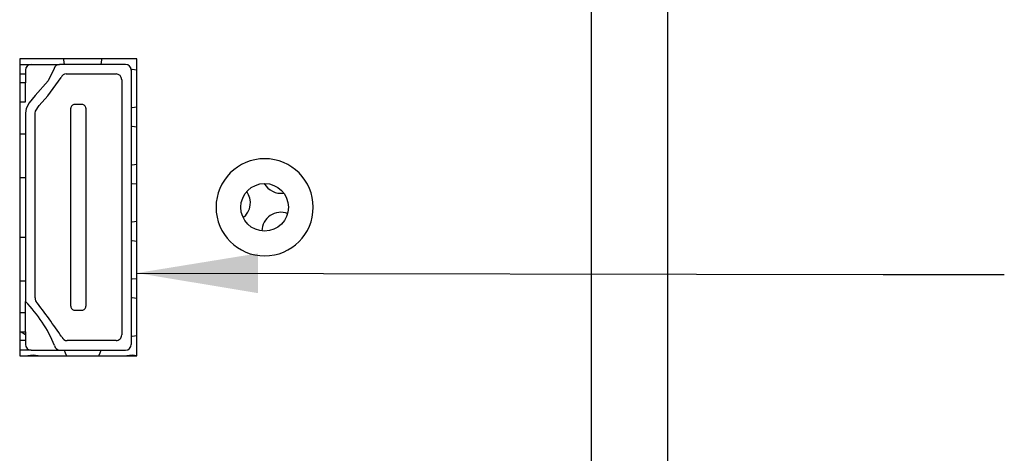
# Model space of a CAD drawing. Header units: millimetres. Extents: x 19 to 844, y 7 to 552.
# Tile 53 of 81: x 112 to 138, y 453 to 464. Entities that reach past the tile are written whole.
import ezdxf

# ---------------------------------------------------------------- set-up
doc = ezdxf.new("R2010")
doc.units = ezdxf.units.MM
doc.styles.get("Standard").update_dxf_attribs({"font": 'GOTHIC.TTF'})
doc.dimstyles.new('SLDDIMSTYLE4', dxfattribs={"dimtxt": 0.18, "dimasz": 3.175, "dimexe": 0, "dimexo": 0.0625, "dimgap": 0, "dimtad": 0, "dimtih": 1, "dimtoh": 1, "dimdec": 0, "dimrnd": 1e-09, "dimzin": 0, "dimdsep": 46, "dimtxsty": 'STANDARD', "dimsah": 1, "dimcen": 0.09, "dimadec": 0, "dimazin": 0, "dimtfac": 3.175, "dimtdec": 0, "dimtofl": 0, "dimtmove": 0, "dimatfit": 3, "dimfxl": 1, "dimfrac": 2, "dimtolj": 1, "dimtzin": 0, "dimarcsym": 0})

msp = doc.modelspace()

# ---------------------------------------------------------------- linework, layer by layer
at = {"color": 7, "linetype": 'Continuous', "lineweight": 25}
for p, q in [((127.329, 495.79), (127.329, 397.005)), ((129.329, 495.17), (129.329, 386.074)), ((115.414, 463.386), (112.339, 463.386)), ((112.339, 463.386), (112.339, 455.586)), ((115.414, 455.586), (115.414, 463.386)), ((112.339, 463.236), (112.641, 463.236)), ((112.641, 463.236), (113.385, 463.236)), ((115.116, 463.236), (113.385, 463.236)), ((112.339, 462.986), (112.491, 462.986)), ((112.367, 462.986), (112.339, 462.961)), ((112.491, 463.086), (112.491, 462.756)), ((113.561, 462.986), (114.866, 462.986)), ((115.291, 463.105), (115.264, 463.104)), ((115.266, 463.086), (115.266, 455.886)), ((115.414, 463.09), (115.291, 463.105)), ((112.491, 462.756), (112.339, 462.756)), ((112.491, 462.256), (112.491, 462.756)), ((115.016, 462.836), (115.016, 456.136)), ((113.683, 456.886), (113.683, 462.086)), ((113.973, 462.186), (113.783, 462.186)), ((114.073, 462.086), (114.073, 456.886)), ((112.491, 461.961), (112.491, 457.011)), ((112.741, 457.109), (112.741, 461.961)), ((115.291, 461.605), (115.266, 461.605)), ((115.414, 461.59), (115.291, 461.605)), ((112.339, 461.416), (112.491, 461.416)), ((112.339, 460.272), (112.491, 460.272)), ((115.291, 460.105), (115.266, 460.105)), ((115.414, 460.09), (115.291, 460.105)), ((112.339, 458.7), (112.491, 458.7)), ((115.291, 458.605), (115.266, 458.605)), ((115.414, 458.59), (115.291, 458.605)), ((112.339, 457.556), (112.491, 457.556)), ((112.491, 456.716), (112.491, 457.011)), ((115.291, 457.105), (115.266, 457.105)), ((115.414, 457.09), (115.291, 457.105)), ((112.491, 456.216), (112.491, 456.716)), ((113.783, 456.786), (113.973, 456.786)), ((112.339, 456.216), (112.491, 456.216)), ((112.376, 456.216), (112.491, 456.147)), ((112.491, 456.216), (112.491, 455.886)), ((112.491, 455.986), (112.339, 455.986)), ((114.866, 455.986), (113.585, 455.986)), ((112.641, 455.736), (112.339, 455.736)), ((112.641, 455.736), (113.4, 455.736)), ((113.4, 455.736), (115.116, 455.736)), ((112.339, 455.586), (115.414, 455.586))]:
    msp.add_line(p, q, dxfattribs=at)
at = {"color": 8, "linetype": 'Continuous', "lineweight": 25}
for p, q in [((112.339, 462.256), (112.491, 462.256)), ((112.491, 456.716), (112.339, 456.716))]:
    msp.add_line(p, q, dxfattribs=at)
at = {"color": 7, "linetype": 'Continuous', "lineweight": 25, "flags": 128}
for points in [[(113.492, 463.386), (113.491, 463.355), (113.505, 463.236)], [(114.476, 463.236), (114.491, 463.355), (114.49, 463.386)], [(113.24, 463.127), (113.088, 462.805), (112.741, 462.417), (112.585, 462.225), (112.511, 462.081), (112.491, 461.961)], [(112.741, 461.961), (112.752, 462.014), (112.848, 462.159), (113.081, 462.411), (113.423, 462.895)], [(115.266, 462.106), (115.291, 462.105), (115.414, 462.121)], [(115.266, 460.606), (115.291, 460.605), (115.414, 460.621)], [(115.266, 459.106), (115.291, 459.105), (115.414, 459.121)], [(115.266, 457.606), (115.291, 457.605), (115.414, 457.621)], [(115.266, 456.106), (115.291, 456.105), (115.414, 456.121)], [(113.505, 455.736), (113.529, 455.664), (113.569, 455.586)], [(114.412, 455.586), (114.453, 455.664), (114.476, 455.736)], [(112.827, 455.586), (112.691, 455.605), (112.554, 455.586)], [(115.414, 455.59), (115.291, 455.605), (115.154, 455.586)]]:
    msp.add_lwpolyline(points, dxfattribs=at)
at = {"color": 7, "linetype": 'Continuous', "lineweight": 25}
msp.add_circle((118.765, 459.486), 0.625, dxfattribs=at)
for centre, radius, start, end in [((112.641, 463.086), 0.15, 90.0013, 179.9995), ((113.385, 463.086), 0.15, 89.9997, 164.3414), ((115.116, 463.086), 0.15, 0.0005, 89.9987), ((113.561, 462.836), 0.15, 90.0001, 156.8463), ((114.866, 462.836), 0.15, 0.0005, 89.9987), ((113.783, 462.086), 0.1, 89.998, 180.001), ((113.973, 462.086), 0.1, 359.999, 90.002), ((118.765, 459.486), 1.275, 0, 180), ((119.191, 460.355), 0.5, 209.2237, 278.6047), ((117.891, 459.605), 0.5, 308.5758, 35.9249), ((118.765, 459.486), 1.275, 180, 0), ((119.191, 458.855), 0.5, 69.1771, 178.8048), ((109.964, 454.513), 3.553, 22.209, 44.6683), ((112.891, 457.109), 0.15, 179.9987, 214.1249), ((93.171, 442.222), 24.558, 34.3566, 37.0696), ((113.783, 456.886), 0.1, 179.999, 270.002), ((113.973, 456.886), 0.1, 269.998, 0.001), ((112.641, 455.886), 0.15, 179.9991, 269.9987), ((113.585, 456.136), 0.15, 201.6473, 270.003), ((114.866, 456.136), 0.15, 269.9964, 0.0029), ((115.116, 455.886), 0.15, 270.0013, 0.0009), ((113.4, 455.886), 0.15, 191.454, 270.0008)]:
    msp.add_arc(centre, radius, start, end, dxfattribs=at)

# ---------------------------------------------------------------- leaders
at = {"color": 7, "linetype": 'Continuous', "lineweight": 0}
msp.add_leader([(115.414, 457.76), (134.993, 457.724), (138.168, 457.724)], dimstyle='SLDDIMSTYLE4', dxfattribs=at)

doc.saveas('drawing.dxf')
